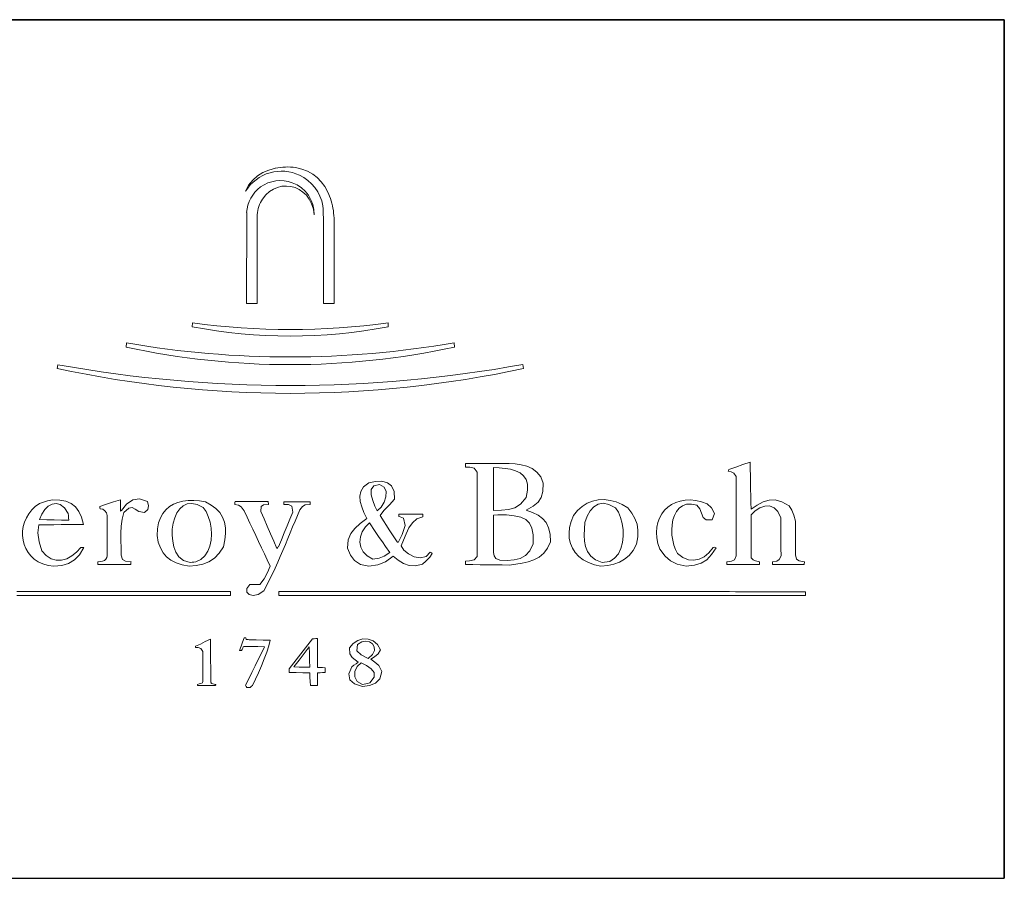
# Model space of a CAD drawing. Header units: millimetres. Extents: x 19 to 292, y 5 to 196.
# Tile 6 of 8: x 258 to 292, y 5 to 35. Entities that reach past the tile are written whole.
import ezdxf

# ---------------------------------------------------------------- set-up
doc = ezdxf.new("R2010")
doc.units = ezdxf.units.MM
for name, color, linetype, true_color in [('253', 7, 'Continuous', 0xffffff), ('255', 7, 'Continuous', 0xffffff), ('256', 7, 'Continuous', 0xffffff)]:
    doc.layers.add(name, color=color, linetype=linetype, true_color=true_color)

# ---------------------------------------------------------------- blocks, each defined once
blk = doc.blocks.new('TabularNote1')
at = {"layer": '253', "color": 162, "linetype": 'Continuous', "lineweight": 35}
blk.add_line((-50, 30), (0, 30), dxfattribs=at)
at = {"layer": '253', "color": 162, "linetype": 'Continuous', "lineweight": 25}
for p, q in [((0, 30), (0, 15)), ((0, 15), (0, 0)), ((-50, 0), (0, 0))]:
    blk.add_line(p, q, dxfattribs=at)

msp = doc.modelspace()

# ---------------------------------------------------------------- linework, layer by layer
at = {"layer": '255', "color": 7, "linetype": 'Continuous', "lineweight": 18}
for p, q in [((265.896, 29.541), (266.087, 29.658)), ((266.087, 29.658), (266.296, 29.747)), ((266.296, 29.747), (266.519, 29.812)), ((267.226, 29.837), (267.447, 29.78)), ((267.447, 29.78), (267.646, 29.702)), ((267.646, 29.702), (267.825, 29.603)), ((267.825, 29.603), (267.984, 29.481)), ((265.586, 29.217), (265.727, 29.395)), ((265.727, 29.395), (265.896, 29.541)), ((267.984, 29.481), (268.125, 29.337)), ((268.125, 29.337), (268.249, 29.168)), ((265.477, 29.005), (265.586, 29.217)), ((266.311, 28.992), (266.185, 28.876)), ((266.45, 29.08), (266.311, 28.992)), ((266.597, 29.142), (266.45, 29.08)), ((266.75, 29.178), (266.597, 29.142)), ((266.904, 29.188), (266.75, 29.178)), ((267.058, 29.173), (266.904, 29.188)), ((267.208, 29.133), (267.058, 29.173)), ((267.351, 29.068), (267.208, 29.133)), ((267.484, 28.978), (267.351, 29.068)), ((267.603, 28.865), (267.484, 28.978)), ((268.249, 29.168), (268.357, 28.973)), ((268.357, 28.973), (268.449, 28.752)), ((266.185, 28.876), (266.073, 28.734)), ((267.705, 28.727), (267.603, 28.865)), ((267.788, 28.567), (267.705, 28.727)), ((267.848, 28.384), (267.788, 28.567)), ((265.516, 25.089), (265.517, 28.265)), ((267.882, 28.178), (267.848, 28.384)), ((265.885, 28.187), (265.885, 25.089)), ((268.201, 25.089), (268.201, 28.086)), ((268.571, 25.089), (268.571, 28.07)), ((265.637, 25.089), (265.516, 25.089)), ((265.76, 25.089), (265.637, 25.089)), ((265.885, 25.089), (265.76, 25.089)), ((268.571, 25.089), (268.201, 25.089)), ((263.613, 24.273), (263.618, 24.405)), ((270.468, 24.273), (270.463, 24.405)), ((261.302, 23.556), (261.319, 23.705)), ((272.773, 23.711), (272.779, 23.556)), ((258.894, 22.814), (258.92, 22.944)), ((275.172, 22.955), (275.189, 22.812)), ((273.165, 19.492), (273.325, 19.495)), ((273.165, 19.453), (273.165, 19.492)), ((273.165, 19.413), (273.165, 19.453)), ((273.165, 19.37), (273.165, 19.413)), ((273.32, 19.368), (273.165, 19.37)), ((273.468, 19.33), (273.32, 19.368)), ((273.325, 19.495), (273.485, 19.497)), ((273.579, 19.188), (273.468, 19.33)), ((273.485, 19.497), (273.645, 19.497)), ((273.645, 19.497), (273.85, 19.497)), ((273.85, 19.497), (274.059, 19.495)), ((274.059, 19.495), (274.268, 19.492)), ((274.141, 19.354), (274.347, 19.343)), ((274.141, 19.105), (274.141, 19.354)), ((274.268, 19.492), (274.407, 19.495)), ((274.347, 19.343), (274.549, 19.324)), ((274.407, 19.495), (274.549, 19.497)), ((274.549, 19.497), (274.693, 19.497)), ((274.549, 19.324), (274.742, 19.291)), ((274.693, 19.497), (274.9, 19.478)), ((274.742, 19.291), (274.919, 19.241)), ((274.9, 19.478), (275.11, 19.448)), ((275.11, 19.448), (275.314, 19.397)), ((275.314, 19.397), (275.502, 19.316)), ((275.502, 19.316), (275.665, 19.196)), ((282.364, 19.264), (282.369, 19.282)), ((282.369, 19.282), (282.618, 19.369)), ((282.618, 19.369), (282.866, 19.453)), ((282.866, 19.453), (283.114, 19.536)), ((283.114, 19.536), (283.119, 19.302)), ((283.119, 19.302), (283.123, 19.068)), ((273.576, 18.735), (273.577, 18.962)), ((273.577, 18.962), (273.579, 19.188)), ((274.141, 18.856), (274.141, 19.105)), ((274.919, 19.241), (275.074, 19.168)), ((275.074, 19.168), (275.199, 19.068)), ((275.199, 19.068), (275.289, 18.936)), ((275.289, 18.936), (275.338, 18.767)), ((275.665, 19.196), (275.796, 19.028)), ((275.796, 19.028), (275.884, 18.802)), ((282.353, 19.221), (282.358, 19.243)), ((282.454, 19.202), (282.353, 19.221)), ((282.358, 19.243), (282.364, 19.264)), ((282.542, 19.154), (282.454, 19.202)), ((282.629, 19.039), (282.542, 19.154)), ((282.629, 18.809), (282.629, 19.039)), ((283.123, 19.068), (283.128, 18.833)), ((269.504, 18.519), (269.605, 18.673)), ((269.605, 18.673), (269.784, 18.813)), ((269.784, 18.813), (270.024, 18.865)), ((269.871, 18.58), (269.96, 18.709)), ((269.96, 18.709), (270.165, 18.758)), ((270.024, 18.865), (270.245, 18.872)), ((270.165, 18.758), (270.322, 18.664)), ((270.245, 18.872), (270.435, 18.823)), ((270.322, 18.664), (270.391, 18.515)), ((270.435, 18.823), (270.58, 18.709)), ((270.58, 18.709), (270.669, 18.519)), ((273.576, 18.509), (273.576, 18.735)), ((274.141, 18.606), (274.141, 18.856)), ((274.141, 18.355), (274.141, 18.606)), ((275.338, 18.767), (275.337, 18.557)), ((275.884, 18.802), (275.867, 18.511)), ((282.629, 18.578), (282.629, 18.809)), ((283.128, 18.833), (283.133, 18.599)), ((283.133, 18.599), (283.138, 18.364)), ((261.532, 18.219), (261.774, 18.258)), ((261.774, 18.258), (262.047, 18.162)), ((269.467, 18.351), (269.504, 18.519)), ((269.483, 18.171), (269.467, 18.351)), ((269.868, 18.4), (269.871, 18.58)), ((269.922, 18.198), (269.868, 18.4)), ((270.385, 18.333), (270.321, 18.145)), ((270.391, 18.515), (270.385, 18.333)), ((270.689, 18.245), (270.515, 18.045)), ((270.669, 18.519), (270.689, 18.245)), ((273.574, 18.056), (273.575, 18.282)), ((273.575, 18.282), (273.576, 18.509)), ((274.141, 18.105), (274.141, 18.355)), ((275.283, 18.3), (275.085, 18.07)), ((275.337, 18.557), (275.283, 18.3)), ((275.81, 18.3), (275.702, 18.141)), ((275.867, 18.511), (275.81, 18.3)), ((282.629, 18.348), (282.629, 18.578)), ((282.629, 18.117), (282.629, 18.348)), ((283.138, 18.364), (283.142, 18.128)), ((258.004, 17.872), (258.129, 17.992)), ((258.129, 17.992), (258.274, 18.096)), ((258.274, 18.096), (258.413, 18.147)), ((258.413, 18.147), (258.559, 18.189)), ((258.46, 17.881), (258.581, 18.003)), ((258.559, 18.189), (258.727, 18.229)), ((258.581, 18.003), (258.715, 18.078)), ((258.715, 18.078), (258.857, 18.098)), ((258.727, 18.229), (258.981, 18.215)), ((258.857, 18.098), (259.002, 18.056)), ((258.981, 18.215), (259.198, 18.173)), ((259.002, 18.056), (259.144, 17.942)), ((259.144, 17.942), (259.278, 17.749)), ((259.198, 18.173), (259.38, 18.096)), ((259.38, 18.096), (259.53, 17.98)), ((259.53, 17.98), (259.651, 17.822)), ((260.381, 17.986), (260.62, 18.069)), ((260.383, 17.964), (260.381, 17.986)), ((260.387, 17.94), (260.383, 17.964)), ((260.392, 17.914), (260.387, 17.94)), ((260.62, 18.069), (260.861, 18.15)), ((260.861, 18.15), (261.104, 18.229)), ((261.104, 18.229), (261.104, 18.096)), ((261.104, 18.096), (261.105, 17.962)), ((261.105, 17.962), (261.109, 17.826)), ((261.142, 17.854), (261.322, 18.074)), ((261.399, 17.936), (261.225, 17.776)), ((261.322, 18.074), (261.532, 18.219)), ((261.517, 17.957), (261.399, 17.936)), ((261.62, 17.899), (261.517, 17.957)), ((261.75, 17.821), (261.62, 17.899)), ((262.047, 18.162), (262.091, 18.02)), ((262.091, 18.02), (262.058, 17.888)), ((262.691, 17.88), (262.816, 17.987)), ((262.816, 17.987), (262.958, 18.071)), ((262.958, 18.071), (263.116, 18.133)), ((263.077, 17.766), (263.175, 17.908)), ((263.116, 18.133), (263.288, 18.175)), ((263.175, 17.908), (263.294, 18.016)), ((263.288, 18.175), (263.473, 18.196)), ((263.294, 18.016), (263.435, 18.081)), ((263.435, 18.081), (263.599, 18.098)), ((263.473, 18.196), (263.667, 18.199)), ((263.599, 18.098), (263.787, 18.059)), ((263.667, 18.199), (263.871, 18.184)), ((263.787, 18.059), (263.999, 17.958)), ((263.871, 18.184), (264.082, 18.151)), ((263.999, 17.958), (264.096, 17.814)), ((264.082, 18.151), (264.28, 18.043)), ((264.28, 18.043), (264.443, 17.918)), ((264.443, 17.918), (264.574, 17.776)), ((265.102, 18.063), (265.104, 18.1)), ((265.234, 18.038), (265.102, 18.063)), ((265.104, 18.1), (265.108, 18.135)), ((265.108, 18.135), (265.113, 18.168)), ((265.113, 18.168), (265.403, 18.168)), ((265.323, 17.984), (265.234, 18.038)), ((265.433, 17.837), (265.323, 17.984)), ((265.403, 18.168), (265.692, 18.168)), ((265.692, 18.168), (265.982, 18.168)), ((265.982, 18.168), (266.271, 18.168)), ((266.022, 17.987), (266.017, 17.815)), ((266.101, 18.053), (266.022, 17.987)), ((266.282, 18.063), (266.101, 18.053)), ((266.271, 18.168), (266.273, 18.135)), ((266.273, 18.135), (266.277, 18.1)), ((266.277, 18.1), (266.282, 18.063)), ((266.812, 18.157), (267.117, 18.157)), ((266.812, 18.128), (266.812, 18.157)), ((266.812, 18.096), (266.812, 18.128)), ((266.812, 18.063), (266.812, 18.096)), ((266.98, 18.056), (266.812, 18.063)), ((267.091, 17.999), (266.98, 18.056)), ((267.132, 17.793), (267.091, 17.999)), ((267.117, 18.157), (267.424, 18.157)), ((267.473, 17.988), (267.374, 17.876)), ((267.424, 18.157), (267.733, 18.157)), ((267.567, 18.046), (267.473, 17.988)), ((267.733, 18.063), (267.567, 18.046)), ((267.733, 18.157), (267.733, 18.128)), ((267.733, 18.128), (267.733, 18.096)), ((267.733, 18.096), (267.733, 18.063)), ((269.537, 17.979), (269.483, 18.171)), ((269.618, 17.778), (269.537, 17.979)), ((270.001, 18.002), (269.922, 18.198)), ((270.077, 17.843), (270.001, 18.002)), ((270.213, 17.973), (270.077, 17.843)), ((270.321, 18.145), (270.213, 17.973)), ((270.515, 18.045), (270.307, 17.853)), ((273.574, 17.829), (273.574, 18.056)), ((274.141, 17.854), (274.141, 18.105)), ((274.885, 17.941), (274.67, 17.883)), ((275.085, 18.07), (274.885, 17.941)), ((275.529, 18.005), (275.283, 17.865)), ((275.702, 18.141), (275.529, 18.005)), ((277.081, 17.85), (277.243, 17.993)), ((277.243, 17.993), (277.42, 18.102)), ((277.42, 18.102), (277.609, 18.178)), ((277.527, 17.836), (277.653, 17.981)), ((277.609, 18.178), (277.808, 18.22)), ((277.653, 17.981), (277.801, 18.075)), ((277.801, 18.075), (277.976, 18.106)), ((277.808, 18.22), (278.013, 18.23)), ((277.976, 18.106), (278.179, 18.065)), ((278.013, 18.23), (278.221, 18.206)), ((278.179, 18.065), (278.415, 17.942)), ((278.221, 18.206), (278.431, 18.15)), ((278.415, 17.942), (278.509, 17.788)), ((278.431, 18.15), (278.638, 18.062)), ((278.638, 18.062), (278.84, 17.942)), ((278.84, 17.942), (278.983, 17.759)), ((280.125, 17.857), (280.24, 17.966)), ((280.24, 17.966), (280.371, 18.058)), ((280.371, 18.058), (280.516, 18.131)), ((280.516, 18.131), (280.674, 18.182)), ((280.635, 17.933), (280.541, 17.818)), ((280.753, 18.018), (280.635, 17.933)), ((280.674, 18.182), (280.844, 18.212)), ((280.895, 18.068), (280.753, 18.018)), ((280.844, 18.212), (281.025, 18.219)), ((281.062, 18.078), (280.895, 18.068)), ((281.025, 18.219), (281.214, 18.201)), ((281.255, 18.041), (281.062, 18.078)), ((281.214, 18.201), (281.411, 18.157)), ((281.358, 17.912), (281.255, 18.041)), ((281.414, 17.755), (281.358, 17.912)), ((281.411, 18.157), (281.614, 18.085)), ((281.614, 18.085), (281.766, 17.949)), ((281.766, 17.949), (281.873, 17.752)), ((282.629, 17.886), (282.629, 18.117)), ((283.142, 18.128), (283.147, 17.892)), ((283.147, 17.892), (283.363, 18.042)), ((283.456, 17.948), (283.292, 17.844)), ((283.363, 18.042), (283.57, 18.154)), ((283.627, 18.006), (283.456, 17.948)), ((283.57, 18.154), (283.777, 18.218)), ((283.797, 18.01), (283.627, 18.006)), ((283.777, 18.218), (283.992, 18.222)), ((283.953, 17.949), (283.797, 18.01)), ((284.085, 17.814), (283.953, 17.949)), ((283.992, 18.222), (284.224, 18.158)), ((284.224, 18.158), (284.482, 18.014)), ((284.482, 18.014), (284.578, 17.858)), ((257.752, 17.447), (257.816, 17.597)), ((257.816, 17.597), (257.9, 17.74)), ((257.9, 17.74), (258.004, 17.872)), ((258.28, 17.534), (258.358, 17.722)), ((258.358, 17.722), (258.46, 17.881)), ((259.284, 17.671), (259.278, 17.749)), ((259.284, 17.671), (259.291, 17.593)), ((259.3, 17.512), (259.291, 17.593)), ((259.651, 17.822), (259.747, 17.616)), ((259.747, 17.616), (259.819, 17.357)), ((260.646, 17.453), (260.646, 17.678)), ((261.109, 17.826), (261.12, 17.837)), ((261.12, 17.837), (261.131, 17.847)), ((261.131, 17.847), (261.142, 17.854)), ((261.225, 17.776), (261.166, 17.543)), ((261.947, 17.782), (261.75, 17.821)), ((262.058, 17.888), (261.947, 17.782)), ((262.436, 17.416), (262.499, 17.596)), ((262.499, 17.596), (262.584, 17.75)), ((262.584, 17.75), (262.691, 17.88)), ((262.944, 17.404), (263.001, 17.596)), ((263.001, 17.596), (263.077, 17.766)), ((264.096, 17.814), (264.176, 17.64)), ((264.176, 17.64), (264.236, 17.445)), ((264.574, 17.776), (264.673, 17.617)), ((264.673, 17.617), (264.739, 17.442)), ((265.532, 17.624), (265.433, 17.837)), ((265.632, 17.41), (265.532, 17.624)), ((266.017, 17.815), (266.127, 17.557)), ((266.127, 17.557), (266.238, 17.299)), ((267.03, 17.551), (267.132, 17.793)), ((267.29, 17.679), (267.207, 17.479)), ((267.374, 17.876), (267.29, 17.679)), ((269.482, 17.393), (269.713, 17.567)), ((269.713, 17.567), (269.618, 17.778)), ((270.307, 17.853), (270.181, 17.672)), ((270.181, 17.672), (270.526, 17.139)), ((270.832, 17.721), (271.113, 17.725)), ((270.832, 17.698), (270.832, 17.721)), ((270.832, 17.671), (270.832, 17.698)), ((270.832, 17.644), (270.832, 17.671)), ((270.887, 17.627), (270.832, 17.644)), ((270.944, 17.609), (270.887, 17.627)), ((271.003, 17.589), (270.944, 17.609)), ((271.052, 17.324), (271.003, 17.589)), ((271.113, 17.725), (271.395, 17.727)), ((271.467, 17.561), (271.308, 17.424)), ((271.395, 17.727), (271.676, 17.727)), ((271.676, 17.633), (271.467, 17.561)), ((271.676, 17.727), (271.676, 17.698)), ((271.676, 17.698), (271.676, 17.666)), ((271.676, 17.666), (271.676, 17.633)), ((273.573, 17.376), (273.574, 17.603)), ((273.574, 17.603), (273.574, 17.829)), ((274.427, 17.864), (274.141, 17.854)), ((274.141, 17.688), (274.292, 17.694)), ((274.141, 17.427), (274.141, 17.688)), ((274.292, 17.694), (274.445, 17.698)), ((274.67, 17.883), (274.427, 17.864)), ((274.445, 17.698), (274.599, 17.699)), ((274.599, 17.699), (274.873, 17.669)), ((274.873, 17.669), (275.096, 17.618)), ((275.096, 17.618), (275.27, 17.536)), ((275.283, 17.865), (275.511, 17.784)), ((275.511, 17.784), (275.705, 17.689)), ((275.705, 17.689), (275.863, 17.573)), ((275.863, 17.573), (275.985, 17.429)), ((276.855, 17.464), (276.937, 17.672)), ((276.937, 17.672), (277.081, 17.85)), ((277.334, 17.429), (277.422, 17.648)), ((277.422, 17.648), (277.527, 17.836)), ((278.509, 17.788), (278.585, 17.603)), ((278.585, 17.603), (278.641, 17.396)), ((278.983, 17.759), (279.09, 17.572)), ((279.09, 17.572), (279.161, 17.375)), ((279.893, 17.434), (279.95, 17.589)), ((279.95, 17.589), (280.028, 17.73)), ((280.028, 17.73), (280.125, 17.857)), ((280.469, 17.679), (280.418, 17.521)), ((280.541, 17.818), (280.469, 17.679)), ((281.473, 17.612), (281.414, 17.755)), ((281.582, 17.523), (281.473, 17.612)), ((281.873, 17.752), (281.79, 17.528)), ((282.629, 17.654), (282.629, 17.886)), ((282.629, 17.423), (282.629, 17.654)), ((283.292, 17.844), (283.147, 17.705)), ((283.147, 17.705), (283.147, 17.454)), ((284.184, 17.594), (284.085, 17.814)), ((284.184, 17.33), (284.184, 17.594)), ((284.578, 17.858), (284.645, 17.693)), ((284.645, 17.693), (284.697, 17.479)), ((257.685, 17.134), (257.708, 17.292)), ((257.708, 17.292), (257.752, 17.447)), ((258.247, 17.352), (258.214, 17.07)), ((258.509, 17.354), (258.247, 17.352)), ((258.533, 17.53), (258.28, 17.534)), ((258.771, 17.356), (258.509, 17.354)), ((258.788, 17.525), (258.533, 17.53)), ((259.033, 17.357), (258.771, 17.356)), ((259.044, 17.519), (258.788, 17.525)), ((259.295, 17.357), (259.033, 17.357)), ((259.3, 17.512), (259.044, 17.519)), ((259.557, 17.357), (259.295, 17.357)), ((259.819, 17.357), (259.557, 17.357)), ((260.646, 17.218), (260.646, 17.453)), ((260.646, 16.982), (260.646, 17.218)), ((261.134, 17.302), (261.122, 17.055)), ((261.166, 17.543), (261.134, 17.302)), ((262.383, 16.977), (262.397, 17.21)), ((262.397, 17.21), (262.436, 17.416)), ((262.907, 17.197), (262.944, 17.404)), ((264.236, 17.445), (264.274, 17.237)), ((264.274, 17.237), (264.288, 17.023)), ((264.739, 17.442), (264.775, 17.251)), ((264.775, 17.251), (264.781, 17.044)), ((265.732, 17.196), (265.632, 17.41)), ((266.238, 17.299), (266.35, 17.041)), ((266.829, 17.068), (266.929, 17.31)), ((266.929, 17.31), (267.03, 17.551)), ((267.123, 17.277), (267.039, 17.073)), ((267.207, 17.479), (267.123, 17.277)), ((269.156, 17.046), (269.295, 17.228)), ((269.295, 17.228), (269.482, 17.393)), ((269.558, 17.108), (269.665, 17.275)), ((269.665, 17.275), (269.812, 17.423)), ((269.812, 17.423), (270.013, 17.119)), ((270.948, 17.01), (271.052, 17.324)), ((271.186, 17.241), (271.088, 17.032)), ((271.308, 17.424), (271.186, 17.241)), ((273.573, 17.149), (273.573, 17.376)), ((274.141, 17.165), (274.141, 17.427)), ((275.27, 17.536), (275.398, 17.413)), ((275.398, 17.413), (275.483, 17.237)), ((275.483, 17.237), (275.526, 17)), ((275.985, 17.429), (276.071, 17.249)), ((276.071, 17.249), (276.12, 17.027)), ((276.785, 17.064), (276.804, 17.261)), ((276.804, 17.261), (276.855, 17.464)), ((277.32, 17.208), (277.334, 17.429)), ((278.641, 17.396), (278.674, 17.176)), ((279.161, 17.375), (279.194, 17.163)), ((279.844, 17.087), (279.857, 17.266)), ((279.857, 17.266), (279.893, 17.434)), ((280.387, 17.35), (280.376, 17.171)), ((280.418, 17.521), (280.387, 17.35)), ((281.79, 17.528), (281.582, 17.523)), ((282.629, 17.192), (282.629, 17.423)), ((283.147, 17.454), (283.147, 17.203)), ((284.186, 17.065), (284.184, 17.33)), ((284.697, 17.479), (284.697, 17.185)), ((257.683, 16.976), (257.685, 17.134)), ((257.7, 16.82), (257.683, 16.976)), ((258.214, 17.07), (258.258, 16.755)), ((260.646, 16.745), (260.646, 16.982)), ((261.122, 17.055), (261.121, 16.802)), ((262.429, 16.745), (262.383, 16.977)), ((262.915, 16.993), (262.907, 17.197)), ((262.932, 16.783), (262.915, 16.993)), ((264.288, 17.023), (264.275, 16.811)), ((264.781, 17.044), (264.757, 16.822)), ((265.833, 16.981), (265.732, 17.196)), ((265.933, 16.767), (265.833, 16.981)), ((266.35, 17.041), (266.462, 16.783)), ((266.729, 16.827), (266.829, 17.068)), ((266.955, 16.868), (266.869, 16.661)), ((267.039, 17.073), (266.955, 16.868)), ((269.069, 16.823), (269.156, 17.046)), ((269.475, 16.75), (269.493, 16.931)), ((269.493, 16.931), (269.558, 17.108)), ((270.013, 17.119), (270.151, 16.912)), ((270.151, 16.912), (270.259, 16.755)), ((270.526, 17.139), (270.707, 16.864)), ((270.81, 16.734), (270.948, 17.01)), ((271.088, 17.032), (271.001, 16.816)), ((273.573, 16.923), (273.573, 17.149)), ((273.573, 16.696), (273.573, 16.923)), ((274.142, 16.904), (274.141, 17.165)), ((274.144, 16.643), (274.142, 16.904)), ((275.526, 17), (275.531, 16.69)), ((276.12, 17.027), (276.132, 16.756)), ((276.795, 16.876), (276.785, 17.064)), ((276.835, 16.698), (276.795, 16.876)), ((277.314, 16.992), (277.32, 17.208)), ((277.325, 16.785), (277.314, 16.992)), ((278.681, 16.951), (278.657, 16.731)), ((278.674, 17.176), (278.681, 16.951)), ((279.189, 16.933), (279.143, 16.679)), ((279.194, 17.163), (279.189, 16.933)), ((279.856, 16.898), (279.844, 17.087)), ((279.894, 16.701), (279.856, 16.898)), ((280.376, 17.171), (280.383, 16.99)), ((280.383, 16.99), (280.408, 16.811)), ((282.629, 16.96), (282.629, 17.192)), ((282.629, 16.729), (282.629, 16.96)), ((283.147, 17.203), (283.147, 16.951)), ((283.147, 16.951), (283.147, 16.699)), ((284.189, 16.8), (284.186, 17.065)), ((284.697, 17.185), (284.697, 16.891)), ((284.697, 16.891), (284.699, 16.595)), ((257.738, 16.668), (257.7, 16.82)), ((257.797, 16.523), (257.738, 16.668)), ((257.875, 16.387), (257.797, 16.523)), ((258.258, 16.755), (258.357, 16.447)), ((259.571, 16.395), (259.719, 16.563)), ((259.824, 16.558), (259.677, 16.305)), ((259.719, 16.563), (259.753, 16.563)), ((259.753, 16.563), (259.787, 16.562)), ((259.787, 16.562), (259.824, 16.558)), ((260.646, 16.508), (260.646, 16.745)), ((261.121, 16.802), (261.125, 16.546)), ((261.125, 16.546), (261.126, 16.287)), ((262.499, 16.545), (262.429, 16.745)), ((262.596, 16.375), (262.499, 16.545)), ((262.969, 16.58), (262.932, 16.783)), ((263.038, 16.392), (262.969, 16.58)), ((264.234, 16.609), (264.162, 16.425)), ((264.275, 16.811), (264.234, 16.609)), ((264.705, 16.585), (264.561, 16.356)), ((264.757, 16.822), (264.705, 16.585)), ((266.034, 16.552), (265.933, 16.767)), ((266.135, 16.337), (266.034, 16.552)), ((266.462, 16.783), (266.575, 16.525)), ((266.575, 16.525), (266.591, 16.546)), ((266.591, 16.546), (266.609, 16.567)), ((266.609, 16.567), (266.63, 16.585)), ((266.63, 16.585), (266.729, 16.827)), ((266.869, 16.661), (266.782, 16.455)), ((269.04, 16.536), (269.069, 16.823)), ((269.145, 16.294), (269.04, 16.536)), ((269.506, 16.574), (269.475, 16.75)), ((269.589, 16.411), (269.506, 16.574)), ((270.259, 16.755), (270.372, 16.596)), ((270.372, 16.596), (270.523, 16.387)), ((270.707, 16.864), (270.782, 16.758)), ((270.782, 16.758), (270.81, 16.734)), ((271.001, 16.816), (270.915, 16.613)), ((270.915, 16.613), (271.011, 16.467)), ((273.573, 16.47), (273.573, 16.696)), ((274.147, 16.381), (274.144, 16.643)), ((275.531, 16.69), (275.415, 16.445)), ((276.032, 16.531), (275.899, 16.356)), ((276.132, 16.756), (276.032, 16.531)), ((276.905, 16.533), (276.835, 16.698)), ((277.003, 16.382), (276.905, 16.533)), ((277.36, 16.591), (277.325, 16.785)), ((277.431, 16.414), (277.36, 16.591)), ((278.601, 16.524), (278.51, 16.34)), ((278.657, 16.731), (278.601, 16.524)), ((279.143, 16.679), (279.021, 16.459)), ((279.959, 16.497), (279.894, 16.701)), ((280.408, 16.811), (280.449, 16.641)), ((280.449, 16.641), (280.506, 16.485)), ((281.672, 16.374), (281.829, 16.563)), ((281.928, 16.552), (281.768, 16.311)), ((281.829, 16.563), (281.873, 16.566)), ((281.873, 16.566), (281.899, 16.564)), ((281.899, 16.564), (281.928, 16.552)), ((282.629, 16.497), (282.629, 16.729)), ((283.147, 16.699), (283.147, 16.447)), ((284.192, 16.536), (284.189, 16.8)), ((284.195, 16.271), (284.192, 16.536)), ((284.699, 16.595), (284.702, 16.298)), ((257.975, 16.264), (257.875, 16.387)), ((258.094, 16.154), (257.975, 16.264)), ((258.357, 16.447), (258.511, 16.277)), ((258.511, 16.277), (258.681, 16.168)), ((259.228, 16.168), (259.405, 16.262)), ((259.405, 16.262), (259.571, 16.395)), ((259.677, 16.305), (259.5, 16.122)), ((260.646, 16.271), (260.646, 16.508)), ((261.126, 16.287), (261.178, 16.142)), ((262.72, 16.233), (262.596, 16.375)), ((262.871, 16.117), (262.72, 16.233)), ((263.148, 16.232), (263.038, 16.392)), ((263.313, 16.109), (263.148, 16.232)), ((264.058, 16.266), (263.917, 16.14)), ((264.162, 16.425), (264.058, 16.266)), ((264.391, 16.184), (264.197, 16.06)), ((264.561, 16.356), (264.391, 16.184)), ((266.236, 16.122), (266.135, 16.337)), ((266.693, 16.249), (266.603, 16.043)), ((266.782, 16.455), (266.693, 16.249)), ((269.289, 16.099), (269.145, 16.294)), ((269.729, 16.269), (269.589, 16.411)), ((269.928, 16.155), (269.729, 16.269)), ((270.153, 16.188), (269.928, 16.155)), ((270.327, 16.254), (270.153, 16.188)), ((270.523, 16.387), (270.327, 16.254)), ((270.639, 16.254), (270.369, 16.06)), ((270.814, 16.119), (270.639, 16.254)), ((271.011, 16.467), (271.174, 16.334)), ((271.174, 16.334), (271.377, 16.236)), ((271.377, 16.236), (271.591, 16.197)), ((271.591, 16.197), (271.786, 16.241)), ((271.924, 16.221), (271.778, 16.078)), ((271.786, 16.241), (271.935, 16.392)), ((271.996, 16.354), (271.924, 16.221)), ((271.935, 16.392), (271.953, 16.381)), ((271.953, 16.381), (271.974, 16.368)), ((271.974, 16.368), (271.996, 16.354)), ((273.471, 16.131), (273.573, 16.243)), ((273.573, 16.243), (273.573, 16.47)), ((274.167, 16.262), (274.147, 16.381)), ((274.222, 16.179), (274.167, 16.262)), ((274.367, 16.111), (274.222, 16.179)), ((275.262, 16.278), (275.077, 16.175)), ((275.415, 16.445), (275.262, 16.278)), ((275.74, 16.223), (275.558, 16.125)), ((275.899, 16.356), (275.74, 16.223)), ((277.129, 16.247), (277.003, 16.382)), ((277.282, 16.13), (277.129, 16.247)), ((277.545, 16.259), (277.431, 16.414)), ((277.712, 16.131), (277.545, 16.259)), ((278.379, 16.186), (278.206, 16.072)), ((278.51, 16.34), (278.379, 16.186)), ((278.883, 16.282), (278.726, 16.145)), ((279.021, 16.459), (278.883, 16.282)), ((280.141, 16.26), (279.959, 16.497)), ((280.331, 16.092), (280.141, 16.26)), ((280.506, 16.485), (280.577, 16.348)), ((280.577, 16.348), (280.768, 16.209)), ((280.768, 16.209), (280.959, 16.13)), ((281.329, 16.145), (281.505, 16.234)), ((281.505, 16.234), (281.672, 16.374)), ((281.768, 16.311), (281.6, 16.132)), ((282.564, 16.132), (282.629, 16.265)), ((282.629, 16.265), (282.629, 16.497)), ((283.147, 16.447), (283.147, 16.194)), ((283.147, 16.194), (283.217, 16.124)), ((284.136, 16.139), (284.195, 16.271)), ((284.702, 16.298), (284.737, 16.152)), ((258.234, 16.061), (258.094, 16.154)), ((258.394, 15.988), (258.234, 16.061)), ((258.575, 15.935), (258.394, 15.988)), ((258.776, 15.907), (258.575, 15.935)), ((258.681, 16.168), (258.86, 16.117)), ((259.051, 15.932), (258.776, 15.907)), ((258.86, 16.117), (259.045, 16.119)), ((259.045, 16.119), (259.228, 16.168)), ((259.291, 16.001), (259.051, 15.932)), ((259.5, 16.122), (259.291, 16.001)), ((260.315, 16.061), (260.481, 16.076)), ((260.315, 16.028), (260.315, 16.061)), ((260.315, 15.995), (260.315, 16.028)), ((260.315, 15.962), (260.315, 15.995)), ((260.601, 15.965), (260.315, 15.962)), ((260.889, 15.967), (260.601, 15.965)), ((261.178, 15.967), (260.889, 15.967)), ((261.178, 16.142), (261.276, 16.082)), ((261.468, 15.968), (261.178, 15.967)), ((261.276, 16.082), (261.479, 16.061)), ((261.469, 16), (261.468, 15.968)), ((261.473, 16.032), (261.469, 16)), ((261.479, 16.061), (261.473, 16.032)), ((263.052, 16.025), (262.871, 16.117)), ((263.262, 15.956), (263.052, 16.025)), ((263.503, 15.907), (263.262, 15.956)), ((263.541, 16.034), (263.313, 16.109)), ((263.75, 15.929), (263.503, 15.907)), ((263.607, 16.043), (263.541, 16.034)), ((263.674, 16.05), (263.607, 16.043)), ((263.74, 16.056), (263.674, 16.05)), ((263.917, 16.14), (263.74, 16.056)), ((263.982, 15.977), (263.75, 15.929)), ((264.197, 16.06), (263.982, 15.977)), ((266.337, 15.907), (266.236, 16.122)), ((266.24, 15.681), (266.337, 15.907)), ((266.51, 15.839), (266.415, 15.637)), ((266.603, 16.043), (266.51, 15.839)), ((269.495, 15.966), (269.289, 16.099)), ((269.79, 15.907), (269.495, 15.966)), ((270.097, 15.954), (269.79, 15.907)), ((270.369, 16.06), (270.097, 15.954)), ((270.998, 16.003), (270.814, 16.119)), ((271.197, 15.928), (270.998, 16.003)), ((271.416, 15.913), (271.197, 15.928)), ((271.659, 15.979), (271.416, 15.913)), ((271.778, 16.078), (271.659, 15.979)), ((273.165, 16.078), (273.304, 16.088)), ((273.165, 16.039), (273.165, 16.078)), ((273.165, 16.001), (273.165, 16.039)), ((273.165, 15.962), (273.165, 16.001)), ((273.421, 15.959), (273.165, 15.962)), ((273.304, 16.088), (273.471, 16.131)), ((273.678, 15.957), (273.421, 15.959)), ((273.934, 15.954), (273.678, 15.957)), ((274.191, 15.951), (273.934, 15.954)), ((274.447, 15.948), (274.191, 15.951)), ((274.626, 16.106), (274.367, 16.111)), ((274.704, 15.945), (274.447, 15.948)), ((274.864, 16.123), (274.626, 16.106)), ((274.927, 15.973), (274.704, 15.945)), ((275.077, 16.175), (274.864, 16.123)), ((275.147, 16.008), (274.927, 15.973)), ((275.359, 16.056), (275.147, 16.008)), ((275.558, 16.125), (275.359, 16.056)), ((277.463, 16.033), (277.282, 16.13)), ((277.67, 15.958), (277.463, 16.033)), ((277.902, 15.907), (277.67, 15.958)), ((277.941, 16.034), (277.712, 16.131)), ((278.139, 15.929), (277.902, 15.907)), ((278.029, 16.049), (277.941, 16.034)), ((278.117, 16.061), (278.029, 16.049)), ((278.206, 16.072), (278.117, 16.061)), ((278.355, 15.973), (278.139, 15.929)), ((278.55, 16.043), (278.355, 15.973)), ((278.726, 16.145), (278.55, 16.043)), ((280.565, 15.98), (280.331, 16.092)), ((280.88, 15.907), (280.565, 15.98)), ((281.173, 15.936), (280.88, 15.907)), ((280.959, 16.13), (281.146, 16.11)), ((281.146, 16.11), (281.329, 16.145)), ((281.407, 16.009), (281.173, 15.936)), ((281.6, 16.132), (281.407, 16.009)), ((282.303, 16.061), (282.46, 16.077)), ((282.303, 16.028), (282.303, 16.061)), ((282.303, 15.995), (282.303, 16.028)), ((282.303, 15.962), (282.303, 15.995)), ((282.589, 15.962), (282.303, 15.962)), ((282.46, 16.077), (282.564, 16.132)), ((282.874, 15.962), (282.589, 15.962)), ((283.159, 15.962), (282.874, 15.962)), ((283.445, 15.962), (283.159, 15.962)), ((283.217, 16.124), (283.301, 16.087)), ((283.301, 16.087), (283.445, 16.061)), ((283.445, 16.061), (283.445, 16.028)), ((283.445, 16.028), (283.445, 15.995)), ((283.445, 15.995), (283.445, 15.962)), ((283.897, 16.061), (284.051, 16.083)), ((283.897, 16.032), (283.897, 16.061)), ((283.897, 16), (283.897, 16.032)), ((283.897, 15.968), (283.897, 16)), ((284.174, 15.968), (283.897, 15.968)), ((284.051, 16.083), (284.136, 16.139)), ((284.451, 15.968), (284.174, 15.968)), ((284.728, 15.968), (284.451, 15.968)), ((285.006, 15.968), (284.728, 15.968)), ((284.737, 16.152), (284.827, 16.093)), ((284.827, 16.093), (285.017, 16.061)), ((285.007, 16), (285.006, 15.968)), ((285.011, 16.032), (285.007, 16)), ((285.017, 16.061), (285.011, 16.032)), ((266.128, 15.458), (266.24, 15.681)), ((266.415, 15.637), (266.317, 15.437)), ((265.517, 15.124), (265.626, 15.262)), ((265.626, 15.262), (265.742, 15.262)), ((265.742, 15.262), (265.859, 15.262)), ((265.859, 15.262), (265.979, 15.262)), ((265.979, 15.262), (266.128, 15.458)), ((266.216, 15.24), (266.111, 15.047)), ((266.317, 15.437), (266.216, 15.24)), ((257.483, 15.018), (257.69, 15.018)), ((257.69, 14.88), (257.483, 14.88)), ((257.69, 15.018), (257.898, 15.018)), ((257.898, 14.88), (257.69, 14.88)), ((257.898, 15.018), (258.105, 15.018)), ((258.105, 14.88), (257.898, 14.88)), ((258.105, 15.018), (258.312, 15.019)), ((258.312, 14.88), (258.105, 14.88)), ((258.312, 15.019), (258.52, 15.019)), ((258.52, 14.88), (258.312, 14.88)), ((258.52, 15.019), (258.727, 15.019)), ((258.727, 14.88), (258.52, 14.88)), ((258.727, 15.019), (258.934, 15.019)), ((258.934, 14.88), (258.727, 14.88)), ((258.934, 15.019), (259.142, 15.019)), ((259.142, 14.88), (258.934, 14.88)), ((259.142, 15.019), (259.349, 15.019)), ((259.349, 14.88), (259.142, 14.88)), ((259.349, 15.019), (259.556, 15.019)), ((259.556, 14.88), (259.349, 14.88)), ((259.556, 15.019), (259.764, 15.019)), ((259.764, 14.879), (259.556, 14.88)), ((259.764, 15.019), (259.971, 15.019)), ((259.971, 14.879), (259.764, 14.879)), ((259.971, 15.019), (260.178, 15.019)), ((260.178, 14.879), (259.971, 14.879)), ((260.178, 15.019), (260.386, 15.019)), ((260.386, 14.879), (260.178, 14.879)), ((260.386, 15.019), (260.593, 15.019)), ((260.593, 14.879), (260.386, 14.879)), ((260.593, 15.019), (260.8, 15.019)), ((260.8, 14.879), (260.593, 14.879)), ((260.8, 15.019), (261.008, 15.019)), ((261.008, 14.879), (260.8, 14.879)), ((261.008, 15.019), (261.215, 15.019)), ((261.215, 14.879), (261.008, 14.879)), ((261.215, 15.019), (261.422, 15.019)), ((261.422, 14.879), (261.215, 14.879)), ((261.422, 15.019), (261.63, 15.019)), ((261.63, 14.878), (261.422, 14.879)), ((261.63, 15.019), (261.837, 15.019)), ((261.837, 14.878), (261.63, 14.878)), ((261.837, 15.019), (262.045, 15.019)), ((262.045, 14.878), (261.837, 14.878)), ((262.045, 15.019), (262.252, 15.019)), ((262.252, 14.878), (262.045, 14.878)), ((262.252, 15.019), (262.459, 15.019)), ((262.459, 14.878), (262.252, 14.878)), ((262.459, 15.019), (262.667, 15.019)), ((262.667, 14.878), (262.459, 14.878)), ((262.667, 15.019), (262.874, 15.019)), ((262.874, 14.877), (262.667, 14.878)), ((262.874, 15.019), (263.081, 15.019)), ((263.081, 14.877), (262.874, 14.877)), ((263.081, 15.019), (263.289, 15.019)), ((263.289, 14.877), (263.081, 14.877)), ((263.289, 15.019), (263.496, 15.019)), ((263.496, 14.877), (263.289, 14.877)), ((263.496, 15.019), (263.703, 15.019)), ((263.703, 14.877), (263.496, 14.877)), ((263.703, 15.019), (263.911, 15.019)), ((263.911, 14.877), (263.703, 14.877)), ((263.911, 15.019), (264.118, 15.019)), ((264.118, 14.876), (263.911, 14.877)), ((264.118, 15.019), (264.326, 15.019)), ((264.326, 14.876), (264.118, 14.876)), ((264.326, 15.019), (264.533, 15.019)), ((264.533, 14.876), (264.326, 14.876)), ((264.533, 15.019), (264.74, 15.019)), ((264.74, 14.876), (264.533, 14.876)), ((264.74, 15.019), (264.948, 15.019)), ((264.948, 14.876), (264.74, 14.876)), ((264.948, 15.019), (264.948, 14.973)), ((264.948, 14.973), (264.948, 14.925)), ((264.948, 14.925), (264.948, 14.876)), ((265.518, 15.001), (265.517, 15.124)), ((265.602, 14.912), (265.518, 15.001)), ((265.745, 14.877), (265.602, 14.912)), ((265.923, 14.915), (265.745, 14.877)), ((266.111, 15.047), (265.923, 14.915)), ((266.641, 15.019), (266.845, 15.019)), ((266.641, 14.973), (266.641, 15.019)), ((266.641, 14.925), (266.641, 14.973)), ((266.641, 14.876), (266.641, 14.925)), ((266.845, 14.876), (266.641, 14.876)), ((266.845, 15.019), (267.05, 15.019)), ((267.05, 14.876), (266.845, 14.876)), ((267.05, 15.019), (267.255, 15.019)), ((267.255, 14.876), (267.05, 14.876)), ((267.255, 15.019), (267.459, 15.019)), ((267.459, 14.876), (267.255, 14.876)), ((267.459, 15.019), (267.664, 15.019)), ((267.664, 14.876), (267.459, 14.876)), ((267.664, 15.019), (267.868, 15.019)), ((267.868, 14.877), (267.664, 14.876)), ((267.868, 15.019), (268.073, 15.019)), ((268.073, 14.877), (267.868, 14.877)), ((268.073, 15.019), (268.278, 15.019)), ((268.278, 14.877), (268.073, 14.877)), ((268.278, 15.019), (268.482, 15.019)), ((268.482, 14.877), (268.278, 14.877)), ((268.482, 15.019), (268.687, 15.019)), ((268.687, 14.877), (268.482, 14.877)), ((268.687, 15.019), (268.891, 15.019)), ((268.891, 14.877), (268.687, 14.877)), ((268.891, 15.019), (269.096, 15.019)), ((269.096, 14.877), (268.891, 14.877)), ((269.096, 15.019), (269.301, 15.019)), ((269.301, 14.878), (269.096, 14.877)), ((269.301, 15.019), (269.505, 15.019)), ((269.505, 14.878), (269.301, 14.878)), ((269.505, 15.019), (269.71, 15.019)), ((269.71, 14.878), (269.505, 14.878)), ((269.71, 15.019), (269.914, 15.019)), ((269.914, 14.878), (269.71, 14.878)), ((269.914, 15.019), (270.119, 15.019)), ((270.119, 14.878), (269.914, 14.878)), ((270.119, 15.019), (270.324, 15.019)), ((270.324, 14.878), (270.119, 14.878)), ((270.324, 15.019), (270.528, 15.019)), ((270.528, 14.878), (270.324, 14.878)), ((270.528, 15.019), (270.733, 15.019)), ((270.733, 14.878), (270.528, 14.878)), ((270.733, 15.019), (270.937, 15.019)), ((270.937, 14.879), (270.733, 14.878)), ((270.937, 15.019), (271.142, 15.019)), ((271.142, 14.879), (270.937, 14.879)), ((271.142, 15.019), (271.347, 15.019)), ((271.347, 14.879), (271.142, 14.879)), ((271.347, 15.019), (271.551, 15.019)), ((271.551, 14.879), (271.347, 14.879)), ((271.551, 15.019), (271.756, 15.019)), ((271.756, 14.879), (271.551, 14.879)), ((271.756, 15.019), (271.96, 15.019)), ((271.96, 14.879), (271.756, 14.879)), ((271.96, 15.019), (272.165, 15.019)), ((272.165, 14.879), (271.96, 14.879)), ((272.165, 15.019), (272.37, 15.019)), ((272.37, 14.879), (272.165, 14.879)), ((272.37, 15.019), (272.574, 15.019)), ((272.574, 14.879), (272.37, 14.879)), ((272.574, 15.019), (272.779, 15.019)), ((272.779, 14.879), (272.574, 14.879)), ((272.779, 15.019), (272.983, 15.019)), ((272.983, 14.88), (272.779, 14.879)), ((272.983, 15.019), (273.188, 15.019)), ((273.188, 14.88), (272.983, 14.88)), ((273.188, 15.019), (273.393, 15.019)), ((273.393, 14.88), (273.188, 14.88)), ((273.393, 15.019), (273.597, 15.019)), ((273.597, 14.88), (273.393, 14.88)), ((273.597, 15.019), (273.802, 15.019)), ((273.802, 14.88), (273.597, 14.88)), ((273.802, 15.019), (274.006, 15.019)), ((274.006, 14.88), (273.802, 14.88)), ((274.006, 15.019), (274.211, 15.019)), ((274.211, 14.88), (274.006, 14.88)), ((274.211, 15.019), (274.416, 15.019)), ((274.416, 14.88), (274.211, 14.88)), ((274.416, 15.019), (274.62, 15.019)), ((274.62, 14.88), (274.416, 14.88)), ((274.62, 15.019), (274.825, 15.018)), ((274.825, 14.88), (274.62, 14.88)), ((274.825, 15.018), (275.03, 15.018)), ((275.03, 14.88), (274.825, 14.88)), ((275.03, 15.018), (275.234, 15.018)), ((275.234, 14.88), (275.03, 14.88)), ((275.234, 15.018), (275.439, 15.018)), ((275.439, 14.88), (275.234, 14.88)), ((275.439, 15.018), (275.643, 15.018)), ((275.643, 14.88), (275.439, 14.88)), ((275.643, 15.018), (275.848, 15.018)), ((275.848, 14.88), (275.643, 14.88)), ((275.848, 15.018), (276.053, 15.018)), ((276.053, 14.88), (275.848, 14.88)), ((276.053, 15.018), (276.257, 15.018)), ((276.257, 14.88), (276.053, 14.88)), ((276.257, 15.018), (276.462, 15.018)), ((276.462, 14.881), (276.257, 14.88)), ((276.462, 15.018), (276.666, 15.018)), ((276.666, 14.881), (276.462, 14.881)), ((276.666, 15.018), (276.871, 15.018)), ((276.871, 14.881), (276.666, 14.881)), ((276.871, 15.018), (277.076, 15.018)), ((277.076, 14.881), (276.871, 14.881)), ((277.076, 15.018), (277.28, 15.018)), ((277.28, 14.881), (277.076, 14.881)), ((277.28, 15.018), (277.485, 15.018)), ((277.485, 14.881), (277.28, 14.881)), ((277.485, 15.018), (277.689, 15.018)), ((277.689, 14.881), (277.485, 14.881)), ((277.689, 15.018), (277.894, 15.018)), ((277.894, 14.881), (277.689, 14.881)), ((277.894, 15.018), (278.099, 15.018)), ((278.099, 14.881), (277.894, 14.881)), ((278.099, 15.018), (278.303, 15.018)), ((278.303, 14.881), (278.099, 14.881)), ((278.303, 15.018), (278.508, 15.017)), ((278.508, 14.881), (278.303, 14.881)), ((278.508, 15.017), (278.712, 15.017)), ((278.712, 14.881), (278.508, 14.881)), ((278.712, 15.017), (278.917, 15.017)), ((278.917, 14.881), (278.712, 14.881)), ((278.917, 15.017), (279.122, 15.017)), ((279.122, 14.881), (278.917, 14.881)), ((279.122, 15.017), (279.326, 15.017)), ((279.326, 14.881), (279.122, 14.881)), ((279.326, 15.017), (279.531, 15.017)), ((279.531, 14.881), (279.326, 14.881)), ((279.531, 15.017), (279.735, 15.017)), ((279.735, 14.881), (279.531, 14.881)), ((279.735, 15.017), (279.94, 15.017)), ((279.94, 14.881), (279.735, 14.881)), ((279.94, 15.017), (280.145, 15.017)), ((280.145, 14.881), (279.94, 14.881)), ((280.145, 15.017), (280.349, 15.017)), ((280.349, 14.881), (280.145, 14.881)), ((280.349, 15.017), (280.554, 15.017)), ((280.554, 14.881), (280.349, 14.881)), ((280.554, 15.017), (280.758, 15.016)), ((280.758, 14.881), (280.554, 14.881)), ((280.758, 15.016), (280.963, 15.016)), ((280.963, 14.881), (280.758, 14.881)), ((280.963, 15.016), (281.168, 15.016)), ((281.168, 14.881), (280.963, 14.881)), ((281.168, 15.016), (281.372, 15.016)), ((281.372, 14.881), (281.168, 14.881)), ((281.372, 15.016), (281.577, 15.016)), ((281.577, 14.881), (281.372, 14.881)), ((281.577, 15.016), (281.781, 15.016)), ((281.781, 14.881), (281.577, 14.881)), ((281.781, 15.016), (281.986, 15.016)), ((281.986, 14.881), (281.781, 14.881)), ((281.986, 15.016), (282.191, 15.016)), ((282.191, 14.881), (281.986, 14.881)), ((282.191, 15.016), (282.395, 15.016)), ((282.395, 14.881), (282.191, 14.881)), ((282.395, 15.016), (282.6, 15.015)), ((282.6, 14.881), (282.395, 14.881)), ((282.6, 15.015), (282.805, 15.015)), ((282.805, 14.881), (282.6, 14.881)), ((282.805, 15.015), (283.009, 15.015)), ((283.009, 14.881), (282.805, 14.881)), ((283.009, 15.015), (283.214, 15.015)), ((283.214, 14.881), (283.009, 14.881)), ((283.214, 15.015), (283.418, 15.015)), ((283.418, 14.881), (283.214, 14.881)), ((283.418, 15.015), (283.623, 15.015)), ((283.623, 14.881), (283.418, 14.881)), ((283.623, 15.015), (283.828, 15.014)), ((283.828, 14.881), (283.623, 14.881)), ((283.828, 15.014), (284.032, 15.014)), ((284.032, 14.881), (283.828, 14.881)), ((284.032, 15.014), (284.237, 15.014)), ((284.237, 14.881), (284.032, 14.881)), ((284.237, 15.014), (284.441, 15.014)), ((284.441, 14.881), (284.237, 14.881)), ((284.441, 15.014), (284.646, 15.014)), ((284.646, 14.881), (284.441, 14.881)), ((284.646, 15.014), (284.851, 15.014)), ((284.851, 14.881), (284.646, 14.881)), ((284.851, 15.014), (285.055, 15.013)), ((285.055, 14.881), (284.851, 14.881)), ((285.055, 15.013), (285.055, 14.969)), ((285.055, 14.969), (285.055, 14.925)), ((285.055, 14.925), (285.055, 14.881)), ((263.729, 13.111), (263.899, 13.181)), ((263.729, 13.094), (263.729, 13.111)), ((263.73, 13.078), (263.729, 13.094)), ((263.899, 13.181), (264.07, 13.274)), ((264.07, 13.274), (264.247, 13.359)), ((264.247, 13.359), (264.25, 13.108)), ((264.25, 13.108), (264.253, 12.857)), ((265.319, 13.109), (265.267, 12.962)), ((265.267, 12.962), (265.319, 13.109)), ((265.319, 13.109), (265.372, 13.254)), ((265.372, 13.254), (265.319, 13.109)), ((265.427, 13.398), (265.372, 13.254)), ((265.372, 13.254), (265.427, 13.398)), ((265.4, 13.089), (265.378, 13.045)), ((265.378, 13.045), (265.4, 13.089)), ((265.4, 13.089), (265.412, 13.094)), ((265.412, 13.094), (265.4, 13.089)), ((265.412, 13.094), (265.428, 13.098)), ((265.428, 13.098), (265.412, 13.094)), ((265.444, 13.401), (265.427, 13.398)), ((265.427, 13.398), (265.444, 13.401)), ((265.444, 13.1), (265.428, 13.098)), ((265.428, 13.098), (265.444, 13.1)), ((265.462, 13.403), (265.444, 13.401)), ((265.444, 13.401), (265.462, 13.403)), ((265.444, 13.1), (265.676, 13.098)), ((265.676, 13.098), (265.444, 13.1)), ((265.462, 13.403), (265.483, 13.403)), ((265.483, 13.403), (265.462, 13.403)), ((265.488, 13.385), (265.483, 13.403)), ((265.483, 13.403), (265.488, 13.385)), ((265.494, 13.364), (265.488, 13.385)), ((265.488, 13.385), (265.494, 13.364)), ((265.494, 13.364), (265.499, 13.342)), ((265.499, 13.342), (265.494, 13.364)), ((265.499, 13.342), (265.534, 13.342)), ((265.534, 13.342), (265.499, 13.342)), ((265.534, 13.342), (265.571, 13.341)), ((265.571, 13.341), (265.534, 13.342)), ((265.571, 13.341), (265.609, 13.337)), ((265.609, 13.337), (265.571, 13.341)), ((265.609, 13.337), (265.852, 13.331)), ((265.852, 13.331), (265.609, 13.337)), ((265.676, 13.098), (265.909, 13.094)), ((265.909, 13.094), (265.676, 13.098)), ((265.852, 13.331), (266.095, 13.326)), ((266.095, 13.326), (265.852, 13.331)), ((266.144, 13.089), (265.909, 13.094)), ((265.909, 13.094), (266.144, 13.089)), ((266.032, 12.865), (266.144, 13.089)), ((266.144, 13.089), (266.032, 12.865)), ((266.095, 13.326), (266.337, 13.32)), ((266.337, 13.32), (266.095, 13.326)), ((266.288, 13.119), (266.217, 12.898)), ((266.217, 12.898), (266.288, 13.119)), ((266.288, 13.119), (266.337, 13.32)), ((266.337, 13.32), (266.288, 13.119)), ((267.492, 12.948), (267.656, 13.156)), ((267.525, 12.855), (267.705, 13.089)), ((267.656, 13.156), (267.821, 13.364)), ((267.705, 13.089), (267.711, 12.851)), ((267.821, 13.364), (267.878, 13.37)), ((267.878, 13.37), (267.937, 13.374)), ((267.937, 13.374), (267.997, 13.376)), ((267.997, 13.376), (267.997, 13.039)), ((269.117, 13.056), (269.239, 13.207)), ((269.239, 13.207), (269.399, 13.311)), ((269.367, 12.95), (269.393, 13.166)), ((269.393, 13.166), (269.537, 13.258)), ((269.399, 13.311), (269.581, 13.362)), ((269.537, 13.258), (269.682, 13.285)), ((269.581, 13.362), (269.768, 13.358)), ((269.682, 13.285), (269.813, 13.258)), ((269.768, 13.358), (269.944, 13.296)), ((269.813, 13.258), (269.917, 13.187)), ((269.917, 13.187), (269.978, 13.083)), ((269.944, 13.296), (270.091, 13.173)), ((269.978, 13.083), (269.982, 12.956)), ((270.091, 13.173), (270.192, 12.984)), ((263.734, 13.061), (263.73, 13.078)), ((263.827, 13.059), (263.734, 13.061)), ((263.914, 13.034), (263.827, 13.059)), ((263.988, 12.929), (263.914, 13.034)), ((263.988, 12.319), (263.988, 12.929)), ((264.253, 12.857), (264.256, 12.605)), ((265.29, 12.962), (265.267, 12.962)), ((265.267, 12.962), (265.29, 12.962)), ((265.29, 12.962), (265.312, 12.96)), ((265.312, 12.96), (265.29, 12.962)), ((265.334, 12.956), (265.312, 12.96)), ((265.312, 12.96), (265.334, 12.956)), ((265.334, 12.956), (265.356, 13)), ((265.356, 13), (265.334, 12.956)), ((265.378, 13.045), (265.356, 13)), ((265.356, 13), (265.378, 13.045)), ((266.032, 12.865), (265.92, 12.642)), ((265.92, 12.642), (266.032, 12.865)), ((266.217, 12.898), (266.131, 12.663)), ((266.131, 12.663), (266.217, 12.898)), ((267.167, 12.531), (267.329, 12.739)), ((267.329, 12.739), (267.492, 12.948)), ((267.347, 12.62), (267.525, 12.855)), ((267.711, 12.851), (267.716, 12.613)), ((267.997, 13.039), (267.997, 12.703)), ((269.128, 12.848), (269.117, 13.056)), ((269.207, 12.712), (269.128, 12.848)), ((269.516, 12.81), (269.367, 12.95)), ((269.762, 12.675), (269.516, 12.81)), ((269.915, 12.816), (269.762, 12.675)), ((269.99, 12.743), (269.861, 12.659)), ((269.982, 12.956), (269.915, 12.816)), ((270.115, 12.848), (269.99, 12.743)), ((270.192, 12.984), (270.115, 12.848)), ((264.256, 12.605), (264.26, 12.354)), ((265.809, 12.419), (265.698, 12.195)), ((265.698, 12.195), (265.809, 12.419)), ((265.809, 12.419), (265.92, 12.642)), ((265.92, 12.642), (265.809, 12.419)), ((265.93, 12.184), (266.033, 12.423)), ((266.033, 12.423), (265.93, 12.184)), ((266.131, 12.663), (266.033, 12.423)), ((266.033, 12.423), (266.131, 12.663)), ((267.005, 12.322), (267.167, 12.531)), ((267.17, 12.383), (267.347, 12.62)), ((267.716, 12.613), (267.722, 12.372)), ((267.997, 12.703), (267.997, 12.366)), ((269.084, 12.144), (269.189, 12.394)), ((269.189, 12.394), (269.266, 12.447)), ((269.42, 12.548), (269.207, 12.712)), ((269.266, 12.447), (269.343, 12.498)), ((269.298, 12.225), (269.377, 12.403)), ((269.343, 12.498), (269.42, 12.548)), ((269.377, 12.403), (269.52, 12.526)), ((269.52, 12.526), (269.701, 12.434)), ((269.701, 12.434), (269.869, 12.324)), ((269.861, 12.659), (269.997, 12.551)), ((269.997, 12.551), (270.138, 12.441)), ((270.138, 12.441), (270.247, 12.223)), ((263.986, 12.001), (263.988, 12.319)), ((264.26, 12.354), (264.264, 12.101)), ((264.264, 12.101), (264.269, 11.848)), ((265.698, 12.195), (265.587, 11.972)), ((265.587, 11.972), (265.698, 12.195)), ((265.826, 11.953), (265.93, 12.184)), ((265.93, 12.184), (265.826, 11.953)), ((267.005, 12.278), (267.005, 12.322)), ((267.005, 12.234), (267.005, 12.278)), ((267.005, 12.19), (267.005, 12.234)), ((267.242, 12.188), (267.005, 12.19)), ((267.352, 12.381), (267.17, 12.383)), ((267.481, 12.184), (267.242, 12.188)), ((267.536, 12.377), (267.352, 12.381)), ((267.722, 12.179), (267.481, 12.184)), ((267.722, 12.372), (267.536, 12.377)), ((267.727, 12.03), (267.722, 12.179)), ((267.997, 12.366), (268.082, 12.365)), ((268.082, 12.184), (267.997, 12.179)), ((267.997, 12.179), (267.997, 12.03)), ((268.082, 12.365), (268.169, 12.361)), ((268.169, 12.188), (268.082, 12.184)), ((268.169, 12.361), (268.257, 12.355)), ((268.257, 12.19), (268.169, 12.188)), ((268.257, 12.355), (268.257, 12.3)), ((268.257, 12.3), (268.257, 12.245)), ((268.257, 12.245), (268.257, 12.19)), ((269.12, 11.94), (269.084, 12.144)), ((269.293, 12.034), (269.298, 12.225)), ((269.869, 12.324), (269.976, 12.191)), ((269.976, 12.191), (269.975, 12.027)), ((270.247, 12.223), (270.175, 11.97)), ((263.8, 11.776), (263.856, 11.793)), ((263.8, 11.765), (263.8, 11.776)), ((263.8, 11.752), (263.8, 11.765)), ((263.8, 11.738), (263.8, 11.752)), ((264.01, 11.738), (263.8, 11.738)), ((263.856, 11.793), (263.912, 11.809)), ((263.912, 11.809), (263.971, 11.826)), ((263.971, 11.826), (263.981, 11.871)), ((263.981, 11.871), (263.986, 12.001)), ((264.22, 11.738), (264.01, 11.738)), ((264.429, 11.738), (264.22, 11.738)), ((264.269, 11.848), (264.271, 11.837)), ((264.271, 11.837), (264.275, 11.824)), ((264.275, 11.824), (264.28, 11.809)), ((264.28, 11.809), (264.332, 11.798)), ((264.332, 11.798), (264.385, 11.787)), ((264.385, 11.787), (264.44, 11.776)), ((264.431, 11.752), (264.429, 11.738)), ((264.435, 11.765), (264.431, 11.752)), ((264.44, 11.776), (264.435, 11.765)), ((265.587, 11.972), (265.477, 11.749)), ((265.477, 11.749), (265.587, 11.972)), ((265.477, 11.749), (265.483, 11.72)), ((265.483, 11.72), (265.477, 11.749)), ((265.495, 11.698), (265.483, 11.72)), ((265.483, 11.72), (265.495, 11.698)), ((265.659, 11.694), (265.681, 11.713)), ((265.681, 11.713), (265.659, 11.694)), ((265.725, 11.738), (265.681, 11.713)), ((265.681, 11.713), (265.725, 11.738)), ((265.826, 11.953), (265.725, 11.738)), ((265.725, 11.738), (265.826, 11.953)), ((267.734, 11.881), (267.727, 12.03)), ((267.744, 11.732), (267.734, 11.881)), ((267.827, 11.732), (267.744, 11.732)), ((267.911, 11.732), (267.827, 11.732)), ((267.997, 11.732), (267.911, 11.732)), ((267.997, 12.03), (267.997, 11.881)), ((267.997, 11.881), (267.997, 11.732)), ((269.283, 11.79), (269.12, 11.94)), ((269.564, 11.704), (269.283, 11.79)), ((269.377, 11.871), (269.293, 12.034)), ((269.564, 11.776), (269.377, 11.871)), ((269.68, 11.789), (269.564, 11.776)), ((269.81, 11.74), (269.564, 11.704)), ((269.745, 11.802), (269.68, 11.789)), ((269.817, 11.826), (269.745, 11.802)), ((270.021, 11.819), (269.81, 11.74)), ((269.975, 12.027), (269.817, 11.826)), ((270.175, 11.97), (270.021, 11.819)), ((265.495, 11.698), (265.527, 11.666)), ((265.527, 11.666), (265.495, 11.698)), ((265.561, 11.666), (265.527, 11.666)), ((265.599, 11.666), (265.561, 11.666)), ((265.637, 11.666), (265.599, 11.666)), ((265.659, 11.694), (265.637, 11.666)), ((265.637, 11.666), (265.659, 11.694))]:
    msp.add_line(p, q, dxfattribs=at)
for centre, radius, start, end in [((266.734, 28.233), 1.475, 105.6814, 148.453), ((266.734, 28.233), 1.475, 64.7819, 105.6816), ((266.953, 27.549), 2.305, 83.2022, 100.8671), ((266.697, 28.176), 1.202, 69.9344, 125.4057), ((266.698, 28.196), 1.183, 359.1229, 69.673), ((266.734, 28.233), 1.475, 10.4746, 64.7833), ((266.717, 28.19), 1.203, 126.5795, 176.4429), ((266.974, 28.119), 1.091, 145.7128, 176.4517), ((265.985, 27.959), 2.588, 2.4597, 17.8394), ((279.153, 28.747), 10.971, 181.2846, 183.4565), ((267.041, 42.079), 18.133, 259.1039, 280.8961), ((267.041, 49.821), 25.644, 262.3315, 277.6685), ((267.041, 50.312), 27.364, 257.8951, 282.1049), ((267.03, 56.8), 33.584, 260.2087, 279.8465), ((267.046, 60.64), 38.695, 257.838, 282.1476), ((267.016, 67.923), 45.702, 259.7967, 280.2811), ((260.383, 17.65), 0.264, 6.0692, 88.002), ((260.423, 16.293), 0.224, 285.0026, 354.3517)]:
    msp.add_arc(centre, radius, start, end, dxfattribs=at)
at = {"layer": '256', "color": 18, "linetype": 'Continuous', "lineweight": 35}
msp.add_line((292, 5), (292, 35), dxfattribs=at)

# ---------------------------------------------------------------- block references
at = {"layer": '253', "color": 162, "linetype": 'Continuous', "lineweight": 70}
msp.add_blockref('TabularNote1', (292, 5), dxfattribs=at)

doc.saveas('drawing.dxf')
